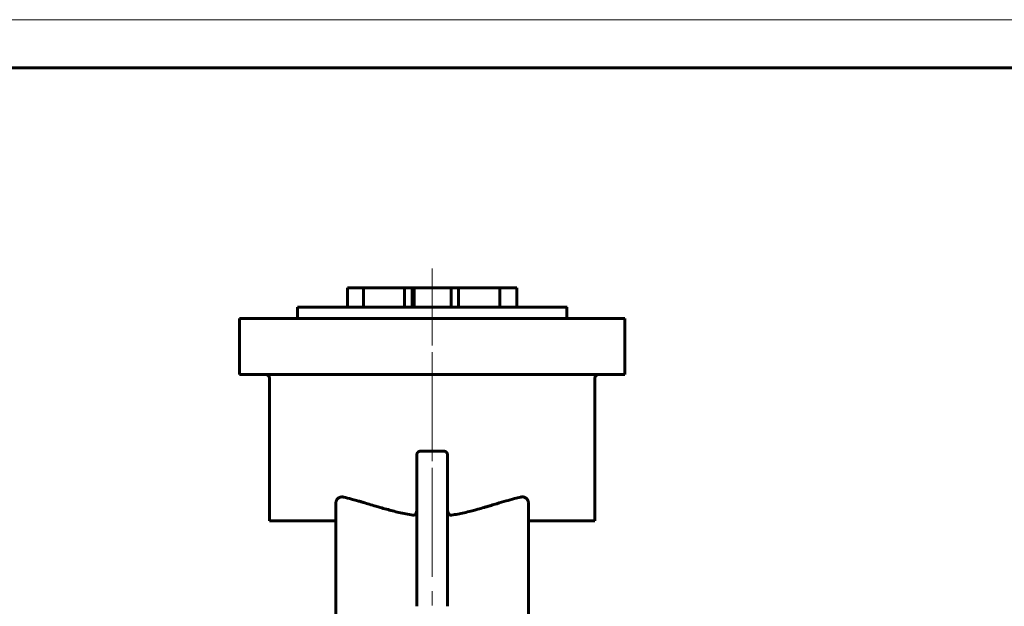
# Model space of a CAD drawing. Header units: millimetres. Extents: x 0 to 594, y 0 to 420.
# Tile 15 of 15: x 389 to 492, y 359 to 420. Entities that reach past the tile are written whole.
import ezdxf

# ---------------------------------------------------------------- set-up
doc = ezdxf.new("R2010")
doc.units = ezdxf.units.MM
for name, pattern in [('K5LT_AXLED', [12, 7.5, -1.5, 1.5, -1.5]), ('K5LT_BASIC', [0]), ('K5LT_THIN', [0])]:
    doc.linetypes.add(name, pattern=pattern)
doc.layers.add('Системный слой (1)', color=251, linetype='Continuous', true_color=0x6c6c6c)

# ---------------------------------------------------------------- blocks, each defined once
blk = doc.blocks.new('U77')
at = {"layer": 'Системный слой (1)', "color": 143, "linetype": 'K5LT_BASIC', "lineweight": 60, "true_color": 0x33acca}
for p, q in [((418.34, 390.16), (432.34, 390.16)), ((432.34, 390.16), (446.34, 390.16))]:
    blk.add_line(p, q, dxfattribs=at)
blk = doc.blocks.new('U80')
at = {"layer": 'Системный слой (1)', "color": 30, "linetype": 'K5LT_AXLED', "lineweight": 18, "true_color": 0xff8000}
blk.add_line((432.34, 170.16), (432.34, 392.16), dxfattribs=at)
blk = doc.blocks.new('U85')
at = {"color": 7, "linetype": 'K5LT_THIN', "lineweight": 18, "true_color": 0xffffff}
blk.add_line((0, 420), (594, 420), dxfattribs=at)
at = {"color": 143, "linetype": 'K5LT_BASIC', "lineweight": 60, "true_color": 0x33acca}
blk.add_line((20, 415), (589, 415), dxfattribs=at)

msp = doc.modelspace()

# ---------------------------------------------------------------- linework, layer by layer
at = {"layer": 'Системный слой (1)', "color": 30, "linetype": 'K5LT_AXLED', "lineweight": 18, "true_color": 0xff8000}
msp.add_line((432.3352, 365.9622), (432.3352, 394.1622), dxfattribs=at)
at = {"layer": 'Системный слой (1)', "color": 143, "linetype": 'K5LT_BASIC', "lineweight": 60, "true_color": 0x33acca}
for p, q in [((423.5366, 390.1622), (423.5366, 392.1622)), ((423.5366, 392.1622), (425.2159, 392.1622)), ((425.2159, 390.1622), (425.2159, 392.1622)), ((425.2159, 392.1622), (429.4702, 392.1622)), ((429.4702, 390.1622), (429.4702, 392.1622)), ((429.4702, 392.1622), (430.2516, 392.1622)), ((430.2516, 390.1622), (430.2516, 392.1622)), ((430.2516, 392.1622), (430.464, 392.1622)), ((430.464, 390.1622), (430.464, 392.1622)), ((430.464, 392.1622), (434.3129, 392.1622)), ((434.3129, 390.1622), (434.3129, 392.1622)), ((434.3129, 392.1622), (435.0546, 392.1622)), ((435.0546, 390.1622), (435.0546, 392.1622)), ((435.0546, 392.1622), (439.3632, 392.1622)), ((439.3632, 390.1622), (439.3632, 392.1622)), ((439.3632, 392.1622), (441.1352, 392.1622)), ((441.1352, 390.1622), (441.1352, 392.1622)), ((418.3352, 388.9622), (418.3352, 390.1622)), ((446.3352, 388.9622), (446.3352, 390.1622)), ((412.3352, 388.9622), (417.7352, 388.9622)), ((412.3352, 383.1622), (412.3352, 388.9622)), ((417.7352, 388.9622), (446.9352, 388.9622)), ((446.9352, 388.9622), (452.3352, 388.9622)), ((452.3352, 383.1622), (452.3352, 388.9622)), ((417.7352, 383.1622), (412.3352, 383.1622)), ((415.4542, 367.9622), (415.4542, 382.7622)), ((417.7352, 383.1622), (446.9352, 383.1622)), ((452.3352, 383.1622), (446.9352, 383.1622)), ((449.2162, 367.9622), (449.2162, 382.7622)), ((430.7352, 374.7575), (430.7352, 364.9574)), ((433.9352, 374.7575), (433.9352, 364.9574)), ((422.3352, 369.7623), (422.3352, 364.9574)), ((442.3352, 369.7623), (442.3352, 364.9574)), ((415.4542, 367.9622), (422.3352, 367.9622)), ((422.3352, 365.9669), (422.3352, 367.9622)), ((442.3352, 367.9622), (449.2162, 367.9622)), ((422.3352, 364.9574), (422.3352, 365.9669)), ((422.3352, 364.9574), (422.3352, 359.0837)), ((430.7352, 364.9574), (430.7352, 359.0837)), ((430.7352, 364.9574), (430.7352, 359.0837)), ((433.9352, 364.9574), (433.9352, 359.0837)), ((433.9352, 364.9574), (433.9352, 359.0837)), ((442.3352, 364.9574), (442.3352, 359.0837)), ((422.3352, 359.0837), (422.3352, 312.7622)), ((442.3352, 312.7622), (442.3352, 359.0837))]:
    msp.add_line(p, q, dxfattribs=at)
for centre, start, end in [((415.0542, 382.7622), 0, 90), ((449.6162, 382.7622), 90, 180)]:
    msp.add_arc(centre, 0.4, start, end, dxfattribs=at)
for points, knots in [([(430.7352, 374.7575), (430.7352, 374.7924), (430.7403, 374.8436), (430.7581, 374.9124), (430.7781, 374.9644), (430.806, 375.0163), (430.8374, 375.0597), (430.8705, 375.0951), (430.9064, 375.126), (430.9506, 375.1551), (431.0017, 375.1784), (431.0566, 375.1936), (431.1008, 375.1986), (431.1275, 375.1986), (431.1352, 375.1984)], [0, 0, 0, 0, 2.3584755, 3.45628516, 4.79721969, 6.12132825, 7.42874267, 8.41687594, 9.39881685, 10.62944765, 11.99426362, 13.19392572, 14.47560903, 15, 15, 15, 15]), ([(431.1352, 375.1984), (431.3508, 375.1914), (431.7204, 375.1826), (432.2598, 375.1779), (432.66, 375.1797), (433.0905, 375.1859), (433.3516, 375.1924), (433.5352, 375.1984)], [0, 0, 0, 0, 2.16126355, 3.69725884, 5.38807103, 6.1597965, 8, 8, 8, 8]), ([(433.5352, 375.1984), (433.555, 375.199), (433.59, 375.1972), (433.6425, 375.1865), (433.6875, 375.1706), (433.7297, 375.1488), (433.7703, 375.1213), (433.8066, 375.089), (433.8404, 375.0501), (433.8679, 375.0101), (433.8998, 374.9498), (433.9277, 374.8658), (433.9352, 374.7946), (433.9352, 374.7575)], [0, 0, 0, 0, 1.26589741, 2.20838037, 3.36097826, 4.28830805, 5.20313414, 6.45456037, 7.35255041, 8.44911299, 9.51463179, 11.65788668, 14, 14, 14, 14]), ([(422.3352, 369.7623), (422.3352, 369.789), (422.3371, 369.8288), (422.3438, 369.8847), (422.3517, 369.9297), (422.3632, 369.9763), (422.3769, 370.0201), (422.3939, 370.0644), (422.4161, 370.1117), (422.4491, 370.1691), (422.4848, 370.2173), (422.5328, 370.2707), (422.5935, 370.3248), (422.6835, 370.3808), (422.7949, 370.4241), (422.8987, 370.442), (423.0155, 370.4443), (423.0872, 370.4346), (423.1352, 370.4235)], [0, 0, 0, 0, 1.12811804, 1.67895873, 2.38443188, 3.0692918, 3.73338568, 4.36592586, 5.13625427, 6.03659122, 7.33221231, 7.88491911, 9.39303294, 11.20588305, 13.07599395, 15.37268457, 16.53495025, 19, 19, 19, 19]), ([(423.1352, 370.4235), (423.401, 370.3617), (423.8468, 370.2492), (424.4376, 370.0865), (424.8561, 369.9666), (425.2969, 369.8376), (425.8266, 369.6797), (426.4068, 369.506), (426.9996, 369.3312), (427.5798, 369.1647), (428.2286, 368.9891), (429.1371, 368.7636), (429.8414, 368.6215), (430.3352, 368.5466)], [0, 0, 0, 0, 1.70477077, 2.82008296, 3.66043039, 4.26270641, 5.48890965, 6.83056046, 7.68025739, 8.93450772, 10.15935661, 11.34885533, 14, 14, 14, 14]), ([(434.3352, 368.5466), (434.7781, 368.6138), (435.4497, 368.7457), (436.2934, 368.951), (436.7678, 369.0772), (437.2334, 369.2057), (437.6349, 369.3208), (438.0892, 369.4545), (438.5278, 369.585), (439.1741, 369.7786), (439.9906, 370.0199), (440.8187, 370.2488), (441.32, 370.3735), (441.5352, 370.4235)], [0, 0, 0, 0, 2.37930443, 3.65639396, 4.68987899, 5.05225115, 6.30184128, 6.99391517, 7.68975499, 8.87003416, 10.82082682, 12.62029566, 14, 14, 14, 14]), ([(441.5352, 370.4235), (441.5908, 370.4364), (441.6948, 370.4488), (441.8162, 370.4359), (441.9108, 370.4106), (441.9697, 370.3868), (442.0254, 370.3565), (442.0714, 370.3267), (442.1237, 370.2842), (442.1738, 370.2322), (442.2147, 370.1783), (442.2504, 370.12), (442.2805, 370.0569), (442.3091, 369.9751), (442.3301, 369.8773), (442.3352, 369.8015), (442.3352, 369.7623)], [0, 0, 0, 0, 2.55603506, 4.69419924, 5.53135284, 6.98353264, 7.53766222, 8.34004109, 9.3826274, 10.4365663, 11.38038704, 12.16122788, 13.19006749, 14.14259116, 15.51713652, 17, 17, 17, 17]), ([(430.3352, 368.5466), (430.3502, 368.5443), (430.3753, 368.5428), (430.4053, 368.5458), (430.4284, 368.5503), (430.4539, 368.5575), (430.4872, 368.5718), (430.5219, 368.5932), (430.5542, 368.6195), (430.5823, 368.6482), (430.6073, 368.679), (430.6286, 368.7101), (430.6484, 368.7439), (430.6683, 368.7838), (430.688, 368.8322), (430.7044, 368.8837), (430.7184, 368.9406), (430.7313, 369.017), (430.7352, 369.0779), (430.7352, 369.1159)], [0, 0, 0, 0, 1.16611769, 1.93541193, 2.32389342, 2.98048116, 3.97692731, 5.09972884, 6.11934102, 7.1698428, 8.1851085, 9.16513738, 10.06177394, 11.19013096, 12.58956384, 14.06699191, 15.33032537, 17.08650661, 20, 20, 20, 20]), ([(433.9352, 369.1159), (433.9352, 369.088), (433.9373, 369.0432), (433.9452, 368.9796), (433.9556, 368.9244), (433.9697, 368.871), (433.9872, 368.8198), (434.0072, 368.7727), (434.0306, 368.7282), (434.0622, 368.6789), (434.0959, 368.6385), (434.1398, 368.5993), (434.1775, 368.5741), (434.2157, 368.5579), (434.246, 368.5491), (434.2673, 368.5455), (434.2911, 368.5437), (434.3113, 368.5437), (434.3278, 368.5455), (434.3352, 368.5466)], [0, 0, 0, 0, 2.13758715, 3.43122364, 4.91477397, 6.44312477, 7.66896876, 9.06457195, 10.36511628, 11.52022592, 13.56359186, 14.38739881, 16.04209108, 17.03805894, 17.56493345, 18.4737857, 18.71591871, 19.39798152, 20, 20, 20, 20])]:
    msp.add_open_spline(points, degree=3, knots=knots, dxfattribs=at)

# ---------------------------------------------------------------- block references
msp.add_blockref('U85', (0, 0))
at = {"layer": 'Системный слой (1)'}
for name in ['U80', 'U77']:
    msp.add_blockref(name, (0, 0), dxfattribs=at)

doc.saveas('drawing.dxf')
